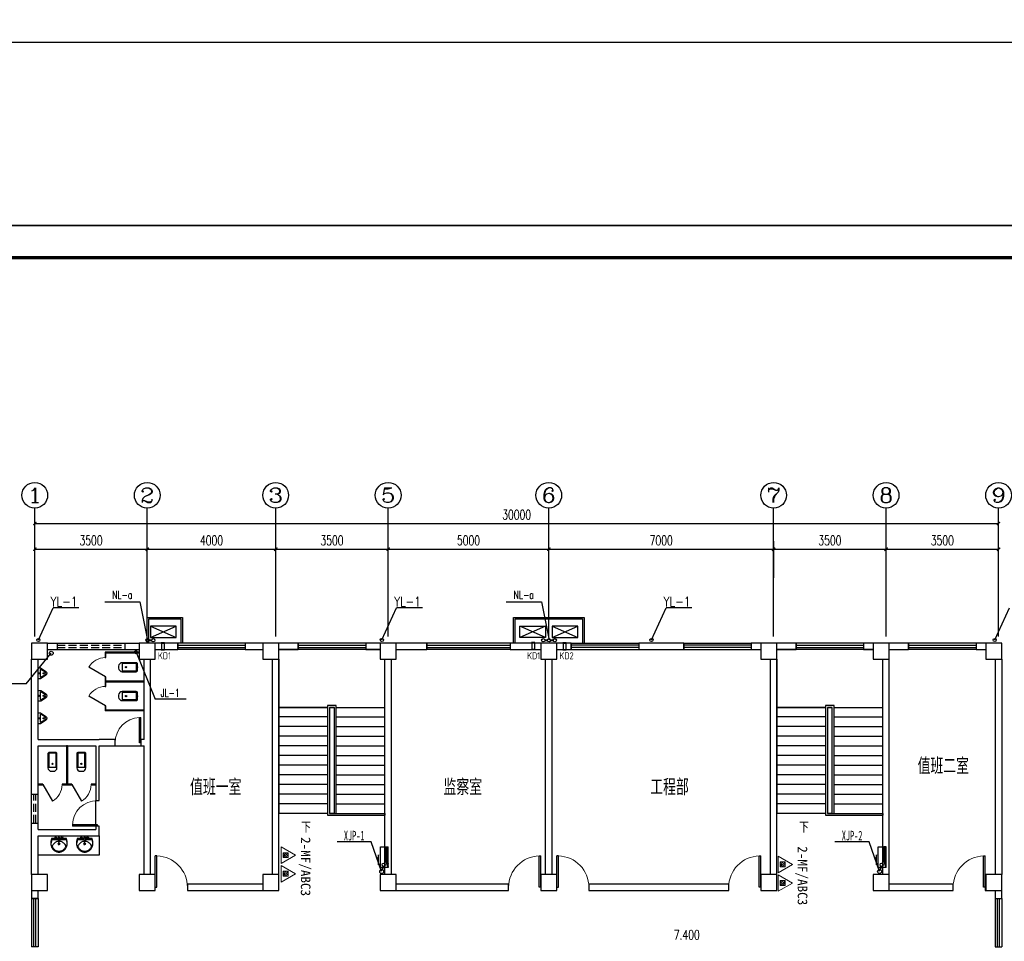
# Model space of a CAD drawing. Extents: x 687841 to 771941, y 252015 to 732780.
# Tile 27 of 98: x 711328 to 741979, y 419353 to 448037. Entities that reach past the tile are written whole.
import ezdxf
from ezdxf.enums import TextEntityAlignment as Align

# ---------------------------------------------------------------- set-up
doc = ezdxf.new("R2010")
doc.units = 0
doc.header["$LTSCALE"] = 1000
doc.header["$MEASUREMENT"] = 0
doc.linetypes.add('DASH', pattern=[0.35, 0.25, -0.1])
doc.layers.get('0').update_dxf_attribs({"linetype": 'CONTINUOUS'})
doc.layers.get('Defpoints').update_dxf_attribs({"linetype": 'CONTINUOUS'})
for name, color, linetype in [('1裙房给排水', 52, 'CONTINUOUS'), ('AXIS', 3, 'CONTINUOUS'), ('AXIS_TEXT', 7, 'CONTINUOUS'), ('BZ', 40, 'CONTINUOUS'), ('COLUMN', 9, 'CONTINUOUS'), ('DIM_SYMB', 3, 'CONTINUOUS'), ('DIM_雨水', 3, 'CONTINUOUS'), ('LATRINE', 6, 'CONTINUOUS'), ('LVTRY', 6, 'CONTINUOUS'), ('Mb-text', 7, 'CONTINUOUS'), ('PIPE-污废水管', 40, 'CONTINUOUS'), ('PUB_TEXT', 7, 'CONTINUOUS'), ('PUB_TITLE', 4, 'CONTINUOUS'), ('STAIR', 3, 'CONTINUOUS'), ('WALL', 2, 'CONTINUOUS'), ('WINDOW', 4, 'CONTINUOUS'), ('WS', 6, 'CONTINUOUS'), ('可见线', 3, 'CONTINUOUS'), ('建筑轮廓', 2, 'CONTINUOUS'), ('水管', 6, 'CONTINUOUS'), ('消防管道及消火栓', 1, 'CONTINUOUS'), ('空调管', 8, 'CONTINUOUS'), ('给水排水', 7, 'CONTINUOUS')]:
    doc.layers.add(name, color=color, linetype=linetype)
doc.layers.add('EQUIP_消防', color=150, linetype='CONTINUOUS', lineweight=13)
doc.styles.add('_HZTXT', font='txt.shx', dxfattribs={"width": 0.8, "bigfont": 'HZTXT.shx'})
doc.styles.add('_TCH_AXIS', font='COMPLEX', dxfattribs={"bigfont": 'GBCBIG'})
doc.styles.add('_TCH_DIM', font='SIMPLEX', dxfattribs={"bigfont": 'GBCBIG'})
doc.styles.add('_TCH_DIM_T3', font='SIMPLEX', dxfattribs={"width": 0.705882, "bigfont": 'GBCBIG'})
doc.styles.add('_TWT_PIPEDN', font='SIMPLEX', dxfattribs={"width": 0.8, "height": 3.5, "bigfont": 'HZTXT'})
doc.styles.add('COMPLEX', font='COMPLEX')
doc.styles.add('H_HZTXT', font='syszb.shx', dxfattribs={"width": 0.85, "bigfont": 'hztxt.shx'})
doc.styles.add('ROMANS', font='romans', dxfattribs={"width": 0.7})
doc.styles.add('YYS-ST', font='txt', dxfattribs={"width": 0.6})
doc.styles.add('宋体', font='txt', dxfattribs={"width": 0.8})
doc.dimstyles.new('_TCH_ARCH&&100', dxfattribs={"dimtxt": 297.5, "dimasz": 100, "dimexe": 250, "dimexo": 300, "dimgap": 126.25, "dimtad": 1, "dimdec": 0, "dimzin": 0, "dimdsep": 46, "dimtxsty": '_TCH_DIM_T3', "dimblk": 'ARCHTICK', "dimcen": 0.09, "dimclrt": 7, "dimazin": 2, "dimtfac": 1, "dimtdec": 0, "dimtix": 1, "dimtmove": 2, "dimatfit": 3, "dimldrblk": 'ARCHTICK', "dimfxl": 1, "dimtolj": 1, "dimtzin": 0, "dimarcsym": 0})

# ---------------------------------------------------------------- blocks, each defined once
blk = doc.blocks.new('ADFGSFG')
at = {"layer": '空调管'}
for p, q in [((1422, -102), (622, 248)), ((1422, 248), (622, -102))]:
    blk.add_line(p, q, dxfattribs=at)
blk.add_lwpolyline([(622, 248), (1422, 248), (1422, -102), (622, -102), (622, 248)], dxfattribs=at)
blk = doc.blocks.new('D')
at = {"layer": '空调管'}
for p, q in [((1550605, -70989), (1550615, -71004)), ((1550705, -70989), (1550605, -70989)), ((1550615, -71204), (1550615, -71004)), ((1550695, -71004), (1550615, -71004)), ((1550705, -70989), (1550695, -71004)), ((1550695, -71204), (1550695, -71004)), ((1550605, -71219), (1550615, -71204)), ((1550705, -71219), (1550605, -71219)), ((1550695, -71204), (1550615, -71204)), ((1550705, -71219), (1550695, -71204))]:
    blk.add_line(p, q, dxfattribs=at)
blk = doc.blocks.new('ERGWSFG')
at = {"layer": '建筑轮廓', "rotation": 179.9999999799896}
for p in [(1565641, -60998), (1578141, -60998)]:
    blk.add_blockref('D', p, dxfattribs=at)
at = {"layer": '建筑轮廓', "xscale": -1}
for p, rotation in [((-1524143, -60998), 180), ((-1539127, -78198), 180), ((-1530173, -78198), 180), ((-1516309, -78198), 180), ((-1510173, -78198), 180), ((105103, -1558150), 270)]:
    blk.add_blockref('D', p, dxfattribs=dict(at, rotation=rotation))
at = {"layer": 'Mb-text', "style": 'H_HZTXT', "width": 0.85}
for s, rotation, p in [('KD1', 0, (14830, 9703)), ('KD1', 360, (26323, 9703)), ('KD2', 0, (27330, 9703)), ('KD2', 360, (11433, -6881)), ('KD2', 360, (20160, -6913)), ('KD1', 360, (34284, -6864)), ('KD1', 360, (40160, -6913)), ('KD2', 360, (33425, -7575))]:
    blk.add_text(s, height=216, rotation=rotation, dxfattribs=at).set_placement(p)
blk = doc.blocks.new('_ArchTick')
at = {"color": 0, "linetype": 'ByBlock', "const_width": 0.4}
blk.add_lwpolyline([(-0.5, -0.5), (0.5, 0.5)], dxfattribs=at)
blk = doc.blocks.new('*D161')
at = {"layer": 'AXIS', "color": 0, "lineweight": -2}
for p, q in [((711799, 430665), (711799, 431806)), ((715299, 430665), (715299, 431806)), ((711799, 431556), (715299, 431556))]:
    blk.add_line(p, q, dxfattribs=at)
at = {"layer": 'Defpoints', "color": 0}
for p in [(715299, 431556), (711799, 430365), (715299, 430365)]:
    blk.add_point(p, dxfattribs=at)
at = {"layer": 'AXIS', "color": 0, "lineweight": -2, "xscale": 100, "yscale": 100, "zscale": 100, "rotation": 180}
blk.add_blockref('_ArchTick', (711799, 431556), dxfattribs=at)
at = {"layer": 'AXIS', "color": 0, "lineweight": -2, "xscale": 100, "yscale": 100, "zscale": 100}
blk.add_blockref('_ArchTick', (715299, 431556), dxfattribs=at)
at = {"layer": 'AXIS', "color": 7, "insert": (713549, 431831), "char_height": 297.5, "attachment_point": 5, "style": '_TCH_DIM_T3'}
blk.add_mtext('\\A1;3500', dxfattribs=at)
blk = doc.blocks.new('*D162')
at = {"layer": 'AXIS', "color": 0, "lineweight": -2}
for p, q in [((715299, 430665), (715299, 431806)), ((719299, 430665), (719299, 431806)), ((715299, 431556), (719299, 431556))]:
    blk.add_line(p, q, dxfattribs=at)
at = {"layer": 'Defpoints', "color": 0}
for p in [(719299, 431556), (715299, 430365), (719299, 430365)]:
    blk.add_point(p, dxfattribs=at)
at = {"layer": 'AXIS', "color": 0, "lineweight": -2, "xscale": 100, "yscale": 100, "zscale": 100, "rotation": 180}
blk.add_blockref('_ArchTick', (715299, 431556), dxfattribs=at)
at = {"layer": 'AXIS', "color": 0, "lineweight": -2, "xscale": 100, "yscale": 100, "zscale": 100}
blk.add_blockref('_ArchTick', (719299, 431556), dxfattribs=at)
at = {"layer": 'AXIS', "color": 7, "insert": (717299, 431831), "char_height": 297.5, "attachment_point": 5, "style": '_TCH_DIM_T3'}
blk.add_mtext('\\A1;4000', dxfattribs=at)
blk = doc.blocks.new('*D163')
at = {"layer": 'AXIS', "color": 0, "lineweight": -2}
for p, q in [((719299, 430665), (719299, 431806)), ((722799, 430665), (722799, 431806)), ((719299, 431556), (722799, 431556))]:
    blk.add_line(p, q, dxfattribs=at)
at = {"layer": 'Defpoints', "color": 0}
for p in [(722799, 431556), (719299, 430365), (722799, 430365)]:
    blk.add_point(p, dxfattribs=at)
at = {"layer": 'AXIS', "color": 0, "lineweight": -2, "xscale": 100, "yscale": 100, "zscale": 100, "rotation": 180}
blk.add_blockref('_ArchTick', (719299, 431556), dxfattribs=at)
at = {"layer": 'AXIS', "color": 0, "lineweight": -2, "xscale": 100, "yscale": 100, "zscale": 100}
blk.add_blockref('_ArchTick', (722799, 431556), dxfattribs=at)
at = {"layer": 'AXIS', "color": 7, "insert": (721049, 431831), "char_height": 297.5, "attachment_point": 5, "style": '_TCH_DIM_T3'}
blk.add_mtext('\\A1;3500', dxfattribs=at)
blk = doc.blocks.new('*D164')
at = {"layer": 'AXIS', "color": 0, "lineweight": -2}
for p, q in [((722799, 430665), (722799, 431806)), ((727799, 430665), (727799, 431806)), ((722799, 431556), (727799, 431556))]:
    blk.add_line(p, q, dxfattribs=at)
at = {"layer": 'Defpoints', "color": 0}
for p in [(727799, 431556), (722799, 430365), (727799, 430365)]:
    blk.add_point(p, dxfattribs=at)
at = {"layer": 'AXIS', "color": 0, "lineweight": -2, "xscale": 100, "yscale": 100, "zscale": 100, "rotation": 180}
blk.add_blockref('_ArchTick', (722799, 431556), dxfattribs=at)
at = {"layer": 'AXIS', "color": 0, "lineweight": -2, "xscale": 100, "yscale": 100, "zscale": 100}
blk.add_blockref('_ArchTick', (727799, 431556), dxfattribs=at)
at = {"layer": 'AXIS', "color": 7, "insert": (725299, 431831), "char_height": 297.5, "attachment_point": 5, "style": '_TCH_DIM_T3'}
blk.add_mtext('\\A1;5000', dxfattribs=at)
blk = doc.blocks.new('*D165')
at = {"layer": 'AXIS', "color": 0, "lineweight": -2}
for p, q in [((727799, 430665), (727799, 431806)), ((734799, 430665), (734799, 431806)), ((727799, 431556), (734799, 431556))]:
    blk.add_line(p, q, dxfattribs=at)
at = {"layer": 'Defpoints', "color": 0}
for p in [(734799, 431556), (727799, 430365), (734799, 430365)]:
    blk.add_point(p, dxfattribs=at)
at = {"layer": 'AXIS', "color": 0, "lineweight": -2, "xscale": 100, "yscale": 100, "zscale": 100, "rotation": 180}
blk.add_blockref('_ArchTick', (727799, 431556), dxfattribs=at)
at = {"layer": 'AXIS', "color": 0, "lineweight": -2, "xscale": 100, "yscale": 100, "zscale": 100}
blk.add_blockref('_ArchTick', (734799, 431556), dxfattribs=at)
at = {"layer": 'AXIS', "color": 7, "insert": (731299, 431831), "char_height": 297.5, "attachment_point": 5, "style": '_TCH_DIM_T3'}
blk.add_mtext('\\A1;7000', dxfattribs=at)
blk = doc.blocks.new('*D166')
at = {"layer": 'AXIS', "color": 0, "lineweight": -2}
for p, q in [((734799, 430665), (734799, 431806)), ((738299, 430665), (738299, 431806)), ((734799, 431556), (738299, 431556))]:
    blk.add_line(p, q, dxfattribs=at)
at = {"layer": 'Defpoints', "color": 0}
for p in [(738299, 431556), (734799, 430365), (738299, 430365)]:
    blk.add_point(p, dxfattribs=at)
at = {"layer": 'AXIS', "color": 0, "lineweight": -2, "xscale": 100, "yscale": 100, "zscale": 100, "rotation": 180}
blk.add_blockref('_ArchTick', (734799, 431556), dxfattribs=at)
at = {"layer": 'AXIS', "color": 0, "lineweight": -2, "xscale": 100, "yscale": 100, "zscale": 100}
blk.add_blockref('_ArchTick', (738299, 431556), dxfattribs=at)
at = {"layer": 'AXIS', "color": 7, "insert": (736549, 431831), "char_height": 297.5, "attachment_point": 5, "style": '_TCH_DIM_T3'}
blk.add_mtext('\\A1;3500', dxfattribs=at)
blk = doc.blocks.new('*D167')
at = {"layer": 'AXIS', "color": 0, "lineweight": -2}
for p, q in [((738299, 430665), (738299, 431806)), ((741799, 430665), (741799, 431806)), ((738299, 431556), (741799, 431556))]:
    blk.add_line(p, q, dxfattribs=at)
at = {"layer": 'Defpoints', "color": 0}
for p in [(741799, 431556), (738299, 430365), (741799, 430365)]:
    blk.add_point(p, dxfattribs=at)
at = {"layer": 'AXIS', "color": 0, "lineweight": -2, "xscale": 100, "yscale": 100, "zscale": 100, "rotation": 180}
blk.add_blockref('_ArchTick', (738299, 431556), dxfattribs=at)
at = {"layer": 'AXIS', "color": 0, "lineweight": -2, "xscale": 100, "yscale": 100, "zscale": 100}
blk.add_blockref('_ArchTick', (741799, 431556), dxfattribs=at)
at = {"layer": 'AXIS', "color": 7, "insert": (740049, 431831), "char_height": 297.5, "attachment_point": 5, "style": '_TCH_DIM_T3'}
blk.add_mtext('\\A1;3500', dxfattribs=at)
blk = doc.blocks.new('*D168')
at = {"layer": 'AXIS', "color": 0, "lineweight": -2}
for p, q in [((711799, 430665), (711799, 432606)), ((741799, 430665), (741799, 432606)), ((711799, 432356), (741799, 432356))]:
    blk.add_line(p, q, dxfattribs=at)
at = {"layer": 'Defpoints', "color": 0}
for p in [(741799, 432356), (711799, 430365), (741799, 430365)]:
    blk.add_point(p, dxfattribs=at)
at = {"layer": 'AXIS', "color": 0, "lineweight": -2, "xscale": 100, "yscale": 100, "zscale": 100, "rotation": 180}
blk.add_blockref('_ArchTick', (711799, 432356), dxfattribs=at)
at = {"layer": 'AXIS', "color": 0, "lineweight": -2, "xscale": 100, "yscale": 100, "zscale": 100}
blk.add_blockref('_ArchTick', (741799, 432356), dxfattribs=at)
at = {"layer": 'AXIS', "color": 7, "insert": (726799, 432631), "char_height": 297.5, "attachment_point": 5, "style": '_TCH_DIM_T3'}
blk.add_mtext('\\A1;30000', dxfattribs=at)
blk = doc.blocks.new('_FZHK')
blk.add_lwpolyline([(-0.5, -0.5), (0.5, -0.5), (0.5, 0.5), (-0.5, 0.5)], close=True)
blk = doc.blocks.new('$TCHSYS$WIN2D')
for p, q in [((-0.5, 0.5), (0.5, 0.5)), ((-0.5, 0.5), (-0.5, -0.5)), ((0.5, 0.5), (0.5, -0.5)), ((0.5, 0.167), (-0.5, 0.167)), ((0.5, -0.167), (-0.5, -0.167)), ((-0.5, -0.5), (0.5, -0.5))]:
    blk.add_line(p, q)
blk = doc.blocks.new('$DorLib2D$00000001')
for p, q in [((0.45, 0.975), (0.5, 0.975)), ((0.45, 0), (0.45, 0.975)), ((0.5, 0), (0.5, 0.975)), ((0.5, 0), (0.45, 0))]:
    blk.add_line(p, q)
at = {"lineweight": 13}
blk.add_arc((0.475, 0), 0.975, 91.4693, 180, dxfattribs=at)
blk = doc.blocks.new('_AXISO')
blk.add_circle((0, 0), 0.5)
at = {"layer": 'AXIS_TEXT', "style": 'COMPLEX', "width": 1.041667}
blk.add_attdef('A', text='', height=0.56, dxfattribs=at).set_placement((-0.25, -0.28), (0.25, -0.28), align=Align.FIT)
blk = doc.blocks.new('$lvtry$00000200')
at = {"color": 0}
for p, q in [((-110, -40, 0), (-110, -470, 0)), ((100, -30, 0), (-100, -30, 0)), ((110, -470, 0), (110, -40, 0))]:
    blk.add_line(p, q, dxfattribs=at)
at = {"color": 0, "elevation": 0}
blk.add_lwpolyline([(100, 0), (-100, 0, 0.414214), (-140, -40), (-140, -480, 0.414214), (-30, -590), (30, -590, 0.414214), (140, -480), (140, -40, 0.414214)], format="xyb", close=True, dxfattribs=at)
blk.add_lwpolyline([(140, -470), (-140, -470)], dxfattribs=at)
at = {"color": 0}
blk.add_circle((0, -359, 0), 20, dxfattribs=at)
for centre, start, end in [((-100, -40, 0), 90, 180), ((100, -40, 0), 0, 90)]:
    blk.add_arc(centre, 10, start, end, dxfattribs=at)
for p in [(0, 0), (0, -359, 0)]:
    blk.add_point(p, dxfattribs=at)
blk = doc.blocks.new('$TCHSYS$APDOOR2D')
blk.add_line((0.5, 0), (0, 0.866))
at = {"lineweight": 13}
blk.add_arc((0.5, 0), 1, 120, 180, dxfattribs=at)
blk = doc.blocks.new('$lvtry$00000219')
at = {"color": 0}
for p, q in [((-124, -91, 0), (-43, -216, 0)), ((-116, -76, 0), (116, -76, 0)), ((43, -216, 0), (124, -91, 0))]:
    blk.add_line(p, q, dxfattribs=at)
at = {"color": 0, "elevation": 0}
blk.add_lwpolyline([(69, -231, -0.57735), (-69, -231), (-162, -88, -0.145378), (-170, -61), (-170, 0), (170, 0), (170, -61, -0.145378), (162, -88)], format="xyb", close=True, dxfattribs=at)
at = {"color": 0}
for centre, radius in [((0, -177, 0), 20), ((0, -38, 0), 17.7)]:
    blk.add_circle(centre, radius, dxfattribs=at)
for centre, radius, start, end in [((-116, -86, 0), 10, 90, 213.0863), ((0, -191, 0), 50, 210, 330), ((116, -86, 0), 10, 326.9137, 90)]:
    blk.add_arc(centre, radius, start, end, dxfattribs=at)
for p in [(0, -38, 0), (0, -177, 0)]:
    blk.add_point(p, dxfattribs=at)
blk = doc.blocks.new('$lvtry$00000192')
for p, q in [((-108, -66, 0), (-109, 3, 0)), ((111, -66, 0), (110, 4, 0)), ((-256, -140, 0), (-264, -185, 0)), ((-264, -185, 0), (-264, -190, 0)), ((-256, -140, 0), (-246, -114, 0)), ((-236, -86, 0), (-246, -114, 0)), ((-234, -86, 0), (-26, -86, 0)), ((-143, -32, 0), (-74, -31, 0)), ((-42, -220, 0), (44, -219, 0)), ((-29, -62, 0), (-28, -68, 0)), ((-28, -68, 0), (-17, -160, 0)), ((-23, -21, 0), (-17, -160, 0)), ((-22, -40, 0), (1, -40, 0)), ((-17, -151, 0), (-1, -151, 0)), ((-17, -160, 0), (-1, -160, 0)), ((16, -151, 0), (-1, -151, 0)), ((15, -161, 0), (-1, -160, 0)), ((1, -263, 0), (0, -177, 0)), ((23, -40, 0), (1, -40, 0)), ((25, -22, 0), (15, -161, 0)), ((30, -62, 0), (15, -161, 0)), ((26, -86, 0), (244, -86, 0)), ((76, -31, 0), (145, -31, 0)), ((244, -86, 0), (272, -164, 0)), ((244, -86, 0), (264, -140, 0))]:
    blk.add_line(p, q)
at = {"elevation": 0}
blk.add_lwpolyline([(-29, -62), (-249, -62), (-276, -148, 0.044851), (-281, -206, 0.06689), (-276, -244, 0.023023), (-257, -305, 0.044853), (-243, -334, 0.043799), (-214, -374, 0.044001), (-179, -408, 0.042834), (-139, -435, 0.043018), (-94, -456, 0.042273), (-46, -468, 0.042347), (3, -472, 0.04234), (52, -468, 0.042268), (100, -456, 0.043003), (145, -436, 0.042821), (186, -409, 0.043985), (221, -375, 0.043782), (250, -335, 0.044843), (274, -286, 0.059205), (284, -246, 0.030672), (287, -189, 0.04375), (284, -150), (284, -150), (284, -148), (256, -62), (30, -62), (30, -59), (25, -22), (1, -21), (-23, -21), (-29, -58)], format="xyb", close=True, dxfattribs=at)
for centre, radius in [((-108, -32, 0), 23.8), ((-108, -32, 0), 14.2), ((1, -220, 0), 28.5), ((1, -220, 0), 19), ((110, -31, 0), 23.8), ((110, -31, 0), 14.2)]:
    blk.add_circle(centre, radius)
for centre, radius, start, end in [((-208, -295, 0), 22, 149.5466, 185.8883), ((-197, -294, 0), 33.4, 185.8883, 200.4186), ((7, -422, 0), 271, 137.4608, 149.5466), ((186, -586, 0), 514, 131.4907, 137.4608), ((-23, -350, 0), 199, 122.0285, 131.4907), ((-5, -378, 0), 232, 111.757, 122.0285), ((8, -413, 0), 269, 102.1867, 111.757), ((-38, -199, 0), 51, 92.3066, 102.1867), ((-31, -377, 0), 229, 87.3151, 92.3066), ((0, -10, 0), 6.83, 79.8328, 278.7823), ((2, -10, 0), 6.83, 259.8328, 98.7823), ((42, -362, 0), 216, 92.3066, 95.9177), ((35, -183, 0), 37.4, 84.4115, 92.3066), ((19, -341, 0), 196, 72.8891, 84.4115), ((-5, -420, 0), 279, 63.1741, 72.8891), ((42, -328, 0), 175, 53.2408, 63.1741), ((-199, -650, 0), 577, 47.667, 53.2408), ((6, -425, 0), 273, 33.1938, 47.667), ((211, -291, 0), 27.9, 352.9103, 33.1938), ((189, -288, 0), 49.9, 339.2553, 352.9103), ((-121, -266, 0), 114, 200.4186, 208.9861), ((-48, -226, 0), 198, 208.9861, 220.7228), ((9, -177, 0), 272, 220.7228, 230.792), ((2, -185, 0), 262, 230.792, 240.6116), ((2, -186, 0), 261, 240.6116, 250.459), ((4, -179, 0), 268, 250.459, 260.1468), ((4, -180, 0), 267, 260.1468, 269.8461), ((4, -180, 0), 267, 269.8461, 279.544), ((4, -179, 0), 268, 279.544, 289.2308), ((6, -186, 0), 261, 289.2308, 299.0751), ((5, -185, 0), 262, 299.0751, 308.8916), ((6, -186, 0), 261, 308.8916, 318.9572), ((31, -208, 0), 228, 318.9572, 329.6928), ((131, -266, 0), 112, 329.6928, 339.2553)]:
    blk.add_arc(centre, radius, start, end)
for p in [(1, -40, 0), (1, -220, 0)]:
    blk.add_point(p)
blk = doc.blocks.new('A$C474C2838')
at = {"layer": '1裙房给排水'}
for p, q in [((0, 0), (0, 316)), ((0, 316), (31, 185)), ((31, 185), (0, 185))]:
    blk.add_line(p, q, dxfattribs=at)
blk = doc.blocks.new('A$C6F7A4671')
at = {"layer": '1裙房给排水'}
h = blk.add_hatch(dxfattribs=at)
h.set_pattern_fill('ANSI31', color=256, style=0)
h.set_pattern_definition([(45, (-468663.2591, 249618.2834), (-1.122532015, 1.122532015), [])])
h.paths.add_polyline_path([(650, 0), (650, 85), (229, 85), (0, 0)])
for p, q in [((0, 243), (650, 243)), ((0, 0), (0, 243))]:
    blk.add_line(p, q, dxfattribs=at)
at = {"layer": 'BZ'}
for p, q in [((0, 0), (229, 85)), ((229, 85), (650, 85)), ((650, 243), (650, 0)), ((0, 0), (650, 0))]:
    blk.add_line(p, q, dxfattribs=at)
at = {"layer": '1裙房给排水', "xscale": -1, "rotation": 270}
blk.add_blockref('A$C474C2838', (85, 302, 103171), dxfattribs=at)
blk = doc.blocks.new('wrtgtg')
at = {"layer": 'PUB_TITLE'}
blk.add_line((-75296, 53559), (8804, 53559), dxfattribs=at)
blk.add_lwpolyline([(-75296, -5841), (8804, -5841), (8804, 53559), (-75296, 53559)], close=True, dxfattribs=at)
at = {"layer": 'PUB_TITLE', "const_width": 100}
blk.add_lwpolyline([(-72796, -4841), (7804, -4841), (7804, 52559), (-72796, 52559)], close=True, dxfattribs=at)

msp = doc.modelspace()

# ---------------------------------------------------------------- hatches: boundary and pattern name
at = {"layer": 'EQUIP_消防'}
h = msp.add_hatch(dxfattribs=at)
h.set_pattern_fill('ANSI31', color=256, scale=349.056, angle=-90, style=0)
h.set_pattern_definition([(45, (732230.785, 424286.696), (30.85248, -30.85248), [])])
h.paths.add_polyline_path([(719683.2, 422111.3), (719683.2, 421957.1), (719529, 421957.1), (719529, 422111.3)])
h = msp.add_hatch(dxfattribs=at)
h.set_pattern_fill('ANSI31', color=256, scale=349.056, angle=-90, style=0)
h.set_pattern_definition([(45, (747699.616, 424001.076), (30.85248, -30.85248), [])])
h.paths.add_polyline_path([(735152, 421825.7), (735152, 421671.5), (734997.8, 421671.5), (734997.8, 421825.7)])
h = msp.add_hatch(dxfattribs=at)
h.set_pattern_fill('ANSI31', color=256, scale=349.056, angle=-90, style=0)
h.set_pattern_definition([(45, (732230.785, 423706.81), (30.85248, -30.85248), [])])
h.paths.add_polyline_path([(719683.2, 421531.4), (719683.2, 421377.2), (719529, 421377.2), (719529, 421531.4)])
h = msp.add_hatch(dxfattribs=at)
h.set_pattern_fill('ANSI31', color=256, scale=349.056, angle=-90, style=0)
h.set_pattern_definition([(45, (747699.616, 423421.19), (30.85248, -30.85248), [])])
h.paths.add_polyline_path([(735152, 421245.8), (735152, 421091.6), (734997.8, 421091.6), (734997.8, 421245.8)])

# ---------------------------------------------------------------- linework, layer by layer
at = {"layer": '1裙房给排水'}
for centre in [(722659.7, 421736.2), (738159.7, 421736.2)]:
    msp.add_circle(centre, 50, dxfattribs=at)
at = {"layer": 'AXIS'}
for p, q in [((711798.6, 428835.8), (711798.6, 432835.8)), ((715298.6, 428835.8), (715298.6, 432835.8)), ((719298.6, 428835.8), (719298.6, 432835.8)), ((722798.6, 428835.8), (722798.6, 432835.8)), ((727798.6, 428835.8), (727798.6, 432835.8)), ((734798.6, 428835.8), (734798.6, 432835.8)), ((738298.6, 428835.8), (738298.6, 432835.8)), ((741798.6, 428835.8), (741798.6, 432835.8))]:
    msp.add_line(p, q, dxfattribs=at)
at = {"layer": 'BZ'}
for p, q in [((711524.5, 427366.3), (712310.3, 428319.3)), ((714949.4, 428353.3), (715545.9, 426890.1)), ((711524.5, 427366.3), (710588.2, 427366.3)), ((716510.4, 426890.1), (715545.9, 426890.1))]:
    msp.add_line(p, q, dxfattribs=at)
for centre, radius in [((712310.3, 428319.3), 60), ((714949.4, 428353.3), 48)]:
    msp.add_circle(centre, radius, dxfattribs=at)
at = {"layer": 'DIM_SYMB'}
for points in [[(720186.1, 423184.7, 0, 0, 0), (720186.1, 427534.7, 0, 0, 0), (721911.1, 427534.7, 0, 0, 0), (721911.1, 423784.7, 80, 0, 0), (721911.1, 423484.7, 0, 0, 0)], [(735686.1, 423184.7, 0, 0, 0), (735686.1, 427534.7, 0, 0, 0), (737411.1, 427534.7, 0, 0, 0), (737411.1, 423784.7, 80, 0, 0), (737411.1, 423484.7, 0, 0, 0)]]:
    msp.add_lwpolyline(points, format="xyseb", dxfattribs=at)
at = {"layer": 'DIM_雨水', "color": 6}
for p, q in [((711910.1, 428731.8), (712368.8, 429730.3)), ((713168.8, 429730.3), (712368.8, 429730.3)), ((713168.8, 429730.3), (712368.8, 429730.3)), ((722603.4, 428731.8), (723062.2, 429730.3)), ((723862.2, 429730.3), (723062.2, 429730.3)), ((723862.2, 429730.3), (723062.2, 429730.3)), ((730993.4, 428731.8), (731452.1, 429730.3)), ((732252.1, 429730.3), (731452.1, 429730.3)), ((732252.1, 429730.3), (731452.1, 429730.3)), ((741679.3, 428731.8), (742138.1, 429730.3))]:
    msp.add_line(p, q, dxfattribs=at)
at = {"layer": 'EQUIP_消防'}
for points in [[(719917.2, 422031.6), (719472.4, 421774.7), (719472.4, 422288.4)], [(719683.2, 421957.1), (719683.2, 422111.3), (719529, 422111.3), (719529, 421957.1)], [(735386, 421746), (734941.2, 421489.1), (734941.2, 422002.8)], [(735152, 421671.5), (735152, 421825.7), (734997.8, 421825.7), (734997.8, 421671.5)], [(719917.2, 421451.7), (719472.4, 421194.9), (719472.4, 421708.5)], [(719683.2, 421377.2), (719683.2, 421531.4), (719529, 421531.4), (719529, 421377.2)], [(735386, 421166.1), (734941.2, 420909.2), (734941.2, 421422.9)], [(735152, 421091.6), (735152, 421245.8), (734997.8, 421245.8), (734997.8, 421091.6)]]:
    msp.add_lwpolyline(points, close=True, dxfattribs=at)
at = {"layer": 'LATRINE'}
for p, q in [((715048.6, 428347.2), (713986.1, 428347.2)), ((713986.1, 428347.2), (713986.1, 428184.7)), ((715048.6, 428322.2), (714011.1, 428322.2)), ((714011.1, 428184.7), (714011.1, 428322.2)), ((713986.1, 428184.7), (714011.1, 428184.7)), ((714011.1, 427584.7), (713986.1, 427584.7)), ((713986.1, 427584.7), (713986.1, 427434.7)), ((714011.1, 427447.2), (714011.1, 427584.7)), ((713986.1, 427434.7), (713986.1, 427284.7)), ((713986.1, 427284.7), (714011.1, 427284.7)), ((715198.6, 427447.2), (714011.1, 427447.2)), ((715198.6, 427422.2), (714011.1, 427422.2)), ((714011.1, 427284.7), (714011.1, 427422.2)), ((715198.6, 427422.2), (715198.6, 427447.2)), ((714011.1, 426684.7), (713986.1, 426684.7)), ((713986.1, 426684.7), (713986.1, 426522.2)), ((714011.1, 426547.2), (714011.1, 426684.7)), ((715198.6, 426522.2), (713986.1, 426522.2)), ((715198.6, 426547.2), (714011.1, 426547.2)), ((715198.6, 426522.2), (715198.6, 426547.2)), ((712786.1, 425434.7), (712786.1, 424247.2)), ((712811.1, 425434.7), (712786.1, 425434.7)), ((712811.1, 425434.7), (712811.1, 424247.2)), ((712048.6, 424247.2), (711898.6, 424247.2)), ((711898.6, 424247.2), (711898.6, 424222.2)), ((711898.6, 424222.2), (712048.6, 424222.2)), ((712048.6, 424222.2), (712048.6, 424247.2)), ((712786.1, 424247.2), (712648.6, 424247.2)), ((712648.6, 424247.2), (712648.6, 424222.2)), ((712648.6, 424222.2), (712798.6, 424222.2)), ((712798.6, 424222.2), (712948.6, 424222.2)), ((712948.6, 424247.2), (712811.1, 424247.2)), ((712948.6, 424222.2), (712948.6, 424247.2)), ((713698.6, 424247.2), (713548.6, 424247.2)), ((713548.6, 424247.2), (713548.6, 424222.2)), ((713548.6, 424222.2), (713698.6, 424222.2)), ((713698.6, 424222.2), (713698.6, 424247.2))]:
    msp.add_line(p, q, dxfattribs=at)
at = {"layer": 'LVTRY'}
msp.add_lwpolyline([(711898.6, 422634.7), (713798.6, 422634.7), (713798.6, 422034.7), (711898.6, 422034.7)], close=True, dxfattribs=at)
at = {"layer": 'STAIR'}
for p, q in [((722548.6, 428434.7), (719398.6, 428434.7)), ((737898.6, 428434.7), (734898.6, 428434.7)), ((719398.6, 428134.7), (719398.6, 426634.7)), ((722698.6, 426634.7), (722698.6, 428134.7)), ((734898.6, 428134.7), (734898.6, 426634.7)), ((738198.6, 426634.7), (738198.6, 428134.7)), ((721183.6, 426694.7), (720913.6, 426694.7)), ((720913.6, 426694.7), (720913.6, 423274.7)), ((721183.6, 423334.7), (721183.6, 426694.7)), ((736683.6, 426694.7), (736413.6, 426694.7)), ((736413.6, 426694.7), (736413.6, 423274.7)), ((736683.6, 423334.7), (736683.6, 426694.7)), ((719398.6, 426634.7), (719398.6, 423334.7)), ((720913.6, 426634.7), (719398.6, 426634.7)), ((719398.6, 426634.7), (720913.6, 426634.7)), ((720973.6, 426634.7), (720973.6, 423334.7)), ((721123.6, 426634.7), (720973.6, 426634.7)), ((720973.6, 426634.7), (720973.6, 423334.7)), ((720973.6, 426634.7), (721123.6, 426634.7)), ((721123.6, 423334.7), (721123.6, 426634.7)), ((721123.6, 423334.7), (721123.6, 426634.7)), ((721183.6, 426634.7), (722698.6, 426634.7)), ((721183.6, 426634.7), (722698.6, 426634.7)), ((722698.6, 423334.7), (722698.6, 426634.7)), ((734898.6, 426634.7), (734898.6, 423334.7)), ((736413.6, 426634.7), (734898.6, 426634.7)), ((734898.6, 426634.7), (736413.6, 426634.7)), ((736473.6, 426634.7), (736473.6, 423334.7)), ((736623.6, 426634.7), (736473.6, 426634.7)), ((736473.6, 426634.7), (736473.6, 423334.7)), ((736473.6, 426634.7), (736623.6, 426634.7)), ((736623.6, 423334.7), (736623.6, 426634.7)), ((736623.6, 423334.7), (736623.6, 426634.7)), ((736683.6, 426634.7), (738198.6, 426634.7)), ((736683.6, 426634.7), (738198.6, 426634.7)), ((738198.6, 423334.7), (738198.6, 426634.7)), ((720913.6, 426334.7), (719398.6, 426334.7)), ((721183.6, 426334.7), (722698.6, 426334.7)), ((736413.6, 426334.7), (734898.6, 426334.7)), ((736683.6, 426334.7), (738198.6, 426334.7)), ((720913.6, 426034.7), (719398.6, 426034.7)), ((721183.6, 426034.7), (722698.6, 426034.7)), ((736413.6, 426034.7), (734898.6, 426034.7)), ((736683.6, 426034.7), (738198.6, 426034.7)), ((720913.6, 425734.7), (719398.6, 425734.7)), ((720913.6, 425434.7), (719398.6, 425434.7)), ((721183.6, 425734.7), (722698.6, 425734.7)), ((721183.6, 425434.7), (722698.6, 425434.7)), ((736413.6, 425734.7), (734898.6, 425734.7)), ((736413.6, 425434.7), (734898.6, 425434.7)), ((736683.6, 425734.7), (738198.6, 425734.7)), ((736683.6, 425434.7), (738198.6, 425434.7)), ((720913.6, 425134.7), (719398.6, 425134.7)), ((721183.6, 425134.7), (722698.6, 425134.7)), ((736413.6, 425134.7), (734898.6, 425134.7)), ((736683.6, 425134.7), (738198.6, 425134.7)), ((720913.6, 424834.7), (719398.6, 424834.7)), ((721183.6, 424834.7), (722698.6, 424834.7)), ((736413.6, 424834.7), (734898.6, 424834.7)), ((736683.6, 424834.7), (738198.6, 424834.7)), ((720913.6, 424534.7), (719398.6, 424534.7)), ((721183.6, 424534.7), (722698.6, 424534.7)), ((736413.6, 424534.7), (734898.6, 424534.7)), ((736683.6, 424534.7), (738198.6, 424534.7)), ((720913.6, 424234.7), (719398.6, 424234.7)), ((721183.6, 424234.7), (722698.6, 424234.7)), ((736413.6, 424234.7), (734898.6, 424234.7)), ((736683.6, 424234.7), (738198.6, 424234.7)), ((720913.6, 423934.7), (719398.6, 423934.7)), ((721183.6, 423934.7), (722698.6, 423934.7)), ((736413.6, 423934.7), (734898.6, 423934.7)), ((736683.6, 423934.7), (738198.6, 423934.7)), ((720913.6, 423634.7), (719398.6, 423634.7)), ((721183.6, 423634.7), (722698.6, 423634.7)), ((736413.6, 423634.7), (734898.6, 423634.7)), ((736683.6, 423634.7), (738198.6, 423634.7)), ((720913.6, 423334.7), (719398.6, 423334.7)), ((720973.6, 423334.7), (722698.6, 423334.7)), ((721123.6, 423334.7), (720973.6, 423334.7)), ((721123.6, 423334.7), (721183.6, 423334.7)), ((721123.6, 423334.7), (721183.6, 423334.7)), ((721183.6, 423334.7), (722698.6, 423334.7)), ((722698.6, 423334.7), (722698.6, 423274.7)), ((736413.6, 423334.7), (734898.6, 423334.7)), ((736473.6, 423334.7), (738198.6, 423334.7)), ((736623.6, 423334.7), (736473.6, 423334.7)), ((736623.6, 423334.7), (736683.6, 423334.7)), ((736623.6, 423334.7), (736683.6, 423334.7)), ((736683.6, 423334.7), (738198.6, 423334.7)), ((738198.6, 423334.7), (738198.6, 423274.7)), ((720913.6, 423274.7), (722698.6, 423274.7)), ((736413.6, 423274.7), (738198.6, 423274.7))]:
    msp.add_line(p, q, dxfattribs=at)
at = {"layer": 'WALL'}
for p, q in [((712198.6, 428634.7), (715048.6, 428634.7)), ((716248.6, 428634.7), (715548.6, 428634.7)), ((716248.6, 428434.7), (716248.6, 428634.7)), ((718898.6, 428634.7), (718348.6, 428634.7)), ((718348.6, 428634.7), (718348.6, 428434.7)), ((719998.6, 428634.7), (719398.6, 428634.7)), ((719998.6, 428434.7), (719998.6, 428634.7)), ((722548.6, 428634.7), (722098.6, 428634.7)), ((722098.6, 428634.7), (722098.6, 428434.7)), ((723998.6, 428634.7), (723048.6, 428634.7)), ((723998.6, 428434.7), (723998.6, 428634.7)), ((727548.6, 428634.7), (726598.6, 428634.7)), ((726598.6, 428634.7), (726598.6, 428434.7)), ((728498.6, 428634.7), (728048.6, 428634.7)), ((728498.6, 428434.7), (728498.6, 428634.7)), ((731998.6, 428634.7), (730598.6, 428634.7)), ((730598.6, 428634.7), (730598.6, 428434.7)), ((731998.6, 428434.7), (731998.6, 428634.7)), ((734398.6, 428634.7), (734098.6, 428634.7)), ((734098.6, 428634.7), (734098.6, 428434.7)), ((735498.6, 428634.7), (734898.6, 428634.7)), ((735498.6, 428434.7), (735498.6, 428634.7)), ((737898.6, 428634.7), (737598.6, 428634.7)), ((737598.6, 428634.7), (737598.6, 428434.7)), ((738998.6, 428634.7), (738398.6, 428634.7)), ((738998.6, 428434.7), (738998.6, 428634.7)), ((741398.6, 428634.7), (741098.6, 428634.7)), ((741098.6, 428634.7), (741098.6, 428434.7)), ((712198.6, 428434.7), (715048.6, 428434.7)), ((715548.6, 428434.7), (716248.6, 428434.7)), ((718348.6, 428434.7), (718898.6, 428434.7)), ((719398.6, 428434.7), (719998.6, 428434.7)), ((722098.6, 428434.7), (722548.6, 428434.7)), ((723048.6, 428434.7), (723998.6, 428434.7)), ((726598.6, 428434.7), (727548.6, 428434.7)), ((728048.6, 428434.7), (728498.6, 428434.7)), ((730598.6, 428434.7), (731998.6, 428434.7)), ((734098.6, 428434.7), (734398.6, 428434.7)), ((734898.6, 428434.7), (735498.6, 428434.7)), ((737598.6, 428434.7), (737898.6, 428434.7)), ((738398.6, 428434.7), (738998.6, 428434.7)), ((741098.6, 428434.7), (741398.6, 428434.7)), ((711698.6, 425534.7), (711698.6, 428134.7)), ((711898.6, 425634.7), (711898.6, 428134.7)), ((715198.6, 425634.7), (715198.6, 428134.7)), ((715398.6, 425534.7), (715398.6, 428134.7)), ((719198.6, 421434.7), (719198.6, 428134.7)), ((719398.6, 421434.7), (719398.6, 428134.7)), ((722698.6, 421434.7), (722698.6, 428134.7)), ((722898.6, 421434.7), (722898.6, 428134.7)), ((727698.6, 421434.7), (727698.6, 428134.7)), ((727898.6, 421434.7), (727898.6, 428134.7)), ((734698.6, 421434.7), (734698.6, 428134.7)), ((734898.6, 421434.7), (734898.6, 428134.7)), ((738198.6, 421434.7), (738198.6, 428134.7)), ((738398.6, 421434.7), (738398.6, 428134.7)), ((741698.6, 428134.7), (741698.6, 421434.7)), ((741898.6, 428134.7), (741898.6, 421434.7)), ((711698.6, 422734.7), (711698.6, 425534.7)), ((711898.6, 425634.7), (713798.6, 425634.7)), ((711898.6, 425434.7), (713698.6, 425434.7)), ((711898.6, 422834.7), (711898.6, 425434.7)), ((713698.6, 425434.7), (713698.6, 423734.7)), ((714298.6, 425634.7), (713798.6, 425634.7)), ((713798.6, 425434.7), (714298.6, 425434.7)), ((713798.6, 423734.7), (713798.6, 425434.7)), ((714298.6, 425434.7), (714298.6, 425634.7)), ((715198.6, 425634.7), (715098.6, 425634.7)), ((715098.6, 425634.7), (715098.6, 425434.7)), ((715098.6, 425434.7), (715198.6, 425434.7)), ((715198.6, 421434.7), (715198.6, 425434.7)), ((715398.6, 421434.7), (715398.6, 425534.7)), ((713698.6, 423734.7), (713798.6, 423734.7)), ((711698.6, 421434.7), (711698.6, 422734.7)), ((711898.6, 422834.7), (713698.6, 422834.7)), ((713798.6, 422934.7), (713698.6, 422934.7)), ((713698.6, 422934.7), (713698.6, 422834.7)), ((713798.6, 422634.7), (713798.6, 422934.7)), ((711898.6, 421434.7), (711898.6, 422634.7)), ((711898.6, 422634.7), (713798.6, 422634.7)), ((711698.6, 420934.7), (711698.6, 420684.7)), ((711898.6, 420684.7), (711898.6, 420934.7)), ((718898.6, 421134.7), (716548.6, 421134.7)), ((716548.6, 421134.7), (716548.6, 420934.7)), ((716548.6, 420934.7), (718898.6, 420934.7)), ((726548.6, 421134.7), (723048.6, 421134.7)), ((723048.6, 420934.7), (726548.6, 420934.7)), ((726548.6, 420934.7), (726548.6, 421134.7)), ((733398.6, 421134.7), (729048.6, 421134.7)), ((729048.6, 421134.7), (729048.6, 420934.7)), ((729048.6, 420934.7), (733398.6, 420934.7)), ((733398.6, 420934.7), (733398.6, 421134.7)), ((740386, 421134.7), (738398.6, 421134.7)), ((738398.6, 420934.7), (740386, 420934.7)), ((740386, 420934.7), (740386, 421134.7)), ((741398.6, 421134.7), (741386, 421134.7)), ((741386, 421134.7), (741386, 420934.7)), ((741386, 420934.7), (741398.6, 420934.7)), ((741698.6, 420934.7), (741698.6, 420684.7)), ((741898.6, 420684.7), (741898.6, 420934.7)), ((711698.6, 420684.7), (711898.6, 420684.7)), ((741698.6, 420684.7), (741898.6, 420684.7))]:
    msp.add_line(p, q, dxfattribs=at)
at = {"layer": 'WINDOW', "linetype": 'DASH'}
for p, q in [((712498.6, 428634.7, 900), (712498.6, 428434.7, 900)), ((712498.6, 428568.1, 900), (714598.6, 428568.1, 900)), ((712498.6, 428501.4, 900), (714598.6, 428501.4, 900)), ((714598.6, 428634.7, 900), (714598.6, 428434.7, 900)), ((711698.6, 423934.7, 900), (711898.6, 423934.7, 900)), ((711765.2, 423034.7, 900), (711765.2, 423934.7, 900)), ((711831.9, 423034.7, 900), (711831.9, 423934.7, 900)), ((711698.6, 423034.7, 900), (711898.6, 423034.7, 900))]:
    msp.add_line(p, q, dxfattribs=at)
at = {"layer": 'WINDOW'}
for p, q in [((714298.6, 425434.7), (715098.6, 425434.7)), ((713698.6, 422934.7), (713698.6, 423734.7))]:
    msp.add_line(p, q, dxfattribs=at)
at = {"layer": 'WS'}
for p, q in [((713976.4, 429921), (715071.9, 429921)), ((715071.9, 429921), (715306, 428723)), ((726476.4, 429921), (727571.9, 429921)), ((727571.9, 429921), (727806, 428723))]:
    msp.add_line(p, q, dxfattribs=at)
at = {"layer": 'WS', "const_width": 60}
for points in [[(715356, 428723), (715437.2, 428723)], [(727756, 428723), (727674.8, 428723)], [(727856, 428723), (727937.2, 428723)]]:
    msp.add_lwpolyline(points, dxfattribs=at)
at = {"layer": 'WS'}
for centre in [(715306, 428723), (715487.2, 428723), (727624.8, 428723), (727806, 428723), (727987.2, 428723)]:
    msp.add_circle(centre, 50, dxfattribs=at)
at = {"layer": '可见线'}
for points in [[(715298.6, 428634.7), (715298.6, 429434.7), (715698.6, 429434.7), (716198.6, 429434.7), (716398.6, 429434.7), (716398.6, 428634.7)], [(726698.6, 428634.7), (726698.6, 429434.7), (728198.6, 429434.7), (728698.6, 429434.7), (728898.6, 429434.7), (728898.6, 428634.7)], [(715348.6, 428634.7), (715348.6, 429384.7), (715698.6, 429384.7), (716198.6, 429384.7), (716348.6, 429384.7), (716348.6, 428634.7)], [(726748.6, 428634.7), (726748.6, 429384.7), (728198.6, 429384.7), (728698.6, 429384.7), (728848.6, 429384.7), (728848.6, 428634.7)]]:
    msp.add_lwpolyline(points, dxfattribs=at)
at = {"layer": '水管', "linetype": 'ByBlock', "lineweight": -3}
for centre in [(711910.1, 428731.8), (722603.4, 428731.8), (730993.4, 428731.8), (741679.3, 428731.8)]:
    msp.add_circle(centre, 50, dxfattribs=at)
at = {"layer": '消防管道及消火栓', "color": 0}
for p, q in [((722269.6, 422444.7), (721205.8, 422444.7)), ((737769.6, 422444.7), (736705.8, 422444.7))]:
    msp.add_line(p, q, dxfattribs=at)
at = {"layer": '消防管道及消火栓', "linetype": 'Continuous', "ltscale": 0.5, "const_width": 60}
for points in [[(722645.4, 421688.2), (722613, 421579.7)], [(738145.4, 421688.2), (738113, 421579.7)]]:
    msp.add_lwpolyline(points, dxfattribs=at)
at = {"layer": '消防管道及消火栓', "color": 0}
for centre in [(722595.8, 421522.2), (738095.8, 421522.2)]:
    msp.add_circle(centre, 60, dxfattribs=at)
at = {"layer": '给水排水'}
for p, q in [((722595.8, 421522.2), (722269.6, 422444.7)), ((738095.8, 421522.2), (737769.6, 422444.7))]:
    msp.add_line(p, q, dxfattribs=at)

# ---------------------------------------------------------------- block references
for p in [(763136.5, 453182), (763136.5, 388073.4)]:
    msp.add_blockref('wrtgtg', p)
at = {"layer": 'AXIS'}
ref = msp.add_blockref('_AXISO', (711798.6, 433235.8), dxfattribs=dict(at, xscale=800, yscale=800, zscale=800))
ref.add_attrib('A', '1', dxfattribs={"layer": 'AXIS_TEXT', "height": 452.5, "style": '_TCH_AXIS', "width": 2.333333}).set_placement((711572.3, 433009.5), (712024.9, 433009.5), align=Align.FIT)
ref = msp.add_blockref('_AXISO', (715298.6, 433235.8), dxfattribs=dict(at, xscale=800, yscale=800, zscale=800))
ref.add_attrib('A', '2', dxfattribs={"layer": 'AXIS_TEXT', "height": 452.5, "style": '_TCH_AXIS', "width": 1.5}).set_placement((715072.3, 433009.5), (715524.9, 433009.5), align=Align.FIT)
ref = msp.add_blockref('_AXISO', (719298.6, 433235.8), dxfattribs=dict(at, xscale=800, yscale=800, zscale=800))
ref.add_attrib('A', '3', dxfattribs={"layer": 'AXIS_TEXT', "height": 452.5, "style": '_TCH_AXIS', "width": 1.5}).set_placement((719072.3, 433009.5), (719524.9, 433009.5), align=Align.FIT)
ref = msp.add_blockref('_AXISO', (722798.6, 433235.8), dxfattribs=dict(at, xscale=800, yscale=800, zscale=800))
ref.add_attrib('A', '5', dxfattribs={"layer": 'AXIS_TEXT', "height": 452.5, "style": '_TCH_AXIS', "width": 1.5}).set_placement((722572.3, 433009.5), (723024.9, 433009.5), align=Align.FIT)
ref = msp.add_blockref('_AXISO', (727798.6, 433235.8), dxfattribs=dict(at, xscale=800, yscale=800, zscale=800))
ref.add_attrib('A', '6', dxfattribs={"layer": 'AXIS_TEXT', "height": 452.5, "style": '_TCH_AXIS', "width": 1.5}).set_placement((727572.3, 433009.5), (728024.9, 433009.5), align=Align.FIT)
ref = msp.add_blockref('_AXISO', (734798.6, 433235.8), dxfattribs=dict(at, xscale=800, yscale=800, zscale=800))
ref.add_attrib('A', '7', dxfattribs={"layer": 'AXIS_TEXT', "height": 452.5, "style": '_TCH_AXIS', "width": 1.5}).set_placement((734572.3, 433009.5), (735024.9, 433009.5), align=Align.FIT)
ref = msp.add_blockref('_AXISO', (738298.6, 433235.8), dxfattribs=dict(at, xscale=800, yscale=800, zscale=800))
ref.add_attrib('A', '8', dxfattribs={"layer": 'AXIS_TEXT', "height": 452.5, "style": '_TCH_AXIS', "width": 1.5}).set_placement((738072.3, 433009.5), (738524.9, 433009.5), align=Align.FIT)
ref = msp.add_blockref('_AXISO', (741798.6, 433235.8), dxfattribs=dict(at, xscale=800, yscale=800, zscale=800))
ref.add_attrib('A', '9', dxfattribs={"layer": 'AXIS_TEXT', "height": 452.5, "style": '_TCH_AXIS', "width": 1.5}).set_placement((741572.3, 433009.5), (742024.9, 433009.5), align=Align.FIT)
at = {"layer": 'BZ', "rotation": 90}
for p in [(722798.6, 421645.8), (738298.6, 421645.8)]:
    msp.add_blockref('A$C6F7A4671', p, dxfattribs=at)
at = {"layer": 'COLUMN', "xscale": 500, "yscale": 500, "zscale": 500}
for p in [(711948.6, 428384.7), (715298.6, 428384.7), (719148.6, 428384.7), (722798.6, 428384.7), (727798.6, 428384.7), (734648.6, 428384.7), (738148.6, 428384.7), (741648.6, 428384.7), (711948.6, 421184.7), (715298.6, 421184.7), (719148.6, 421184.7), (722798.6, 421184.7), (727798.6, 421184.7), (734648.6, 421184.7), (738148.6, 421184.7), (741648.6, 421184.7)]:
    msp.add_blockref('_FZHK', p, dxfattribs=at)
at = {"layer": 'LATRINE', "xscale": 600, "zscale": 25}
for p, yscale, rotation in [((713998.6, 427884.7), -600, 270), ((713998.6, 426984.7), -600, 270), ((712348.6, 424234.7), 600, 180), ((713248.6, 424234.7), 600, 180)]:
    msp.add_blockref('$TCHSYS$APDOOR2D', p, dxfattribs=dict(at, yscale=yscale, rotation=rotation))
at = {"layer": 'LVTRY'}
for name, p, rotation in [('$lvtry$00000200', (714998.6, 427884.7), 270), ('$lvtry$00000219', (711898.6, 427693.7), 90), ('$lvtry$00000219', (711898.6, 426993.7), 90), ('$lvtry$00000200', (714998.6, 426984.7), 270), ('$lvtry$00000219', (711898.6, 426293.7), 90)]:
    msp.add_blockref(name, p, dxfattribs=dict(at, rotation=rotation))
for p in [(712348.6, 425234.7), (713248.6, 425234.7)]:
    msp.add_blockref('$lvtry$00000200', p, dxfattribs=at)
at = {"layer": 'LVTRY', "xscale": 0.9107142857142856, "yscale": 1.023255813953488}
for p in [(712548.6, 422614.7), (713348.6, 422614.7)]:
    msp.add_blockref('$lvtry$00000192', p, dxfattribs=at)
at = {"layer": 'WALL', "xscale": -1}
for p in [(716822.5, 428914.3), (729322.5, 428914.3)]:
    msp.add_blockref('ADFGSFG', p, dxfattribs=at)
at = {"layer": 'WALL'}
for name, p in [('ADFGSFG', (726274.7, 428914.3)), ('ERGWSFG', (700799.5, 418429.5))]:
    msp.add_blockref(name, p, dxfattribs=at)
at = {"layer": 'WINDOW'}
for name, p, xscale, yscale, zscale in [('$TCHSYS$WIN2D', (717298.6, 428534.7), -2100, 200, -2100), ('$TCHSYS$WIN2D', (721048.6, 428534.7), -2100, 200, -2100), ('$TCHSYS$WIN2D', (725298.6, 428534.7), -2600, 200, -2600), ('$TCHSYS$WIN2D', (729548.6, 428534.7), 2100, 200, 2100), ('$TCHSYS$WIN2D', (733048.6, 428534.7), 2100, 200, 2100), ('$TCHSYS$WIN2D', (736548.6, 428534.7), -2100, 200, -2100), ('$TCHSYS$WIN2D', (740048.6, 428534.7), -2100, 200, -2100), ('$DorLib2D$00000001', (714698.6, 425534.7), 800, 800, 800), ('$DorLib2D$00000001', (716048.6, 421034.7), -1000, 1000, -1000), ('$DorLib2D$00000001', (727048.6, 421034.7), 1000, 1000, 1000), ('$DorLib2D$00000001', (728548.6, 421034.7), -1000, 1000, -1000), ('$DorLib2D$00000001', (733898.6, 421034.7), 1000, 1000, 1000), ('$DorLib2D$00000001', (740886, 421034.7), 1000, 1000, 1000)]:
    msp.add_blockref(name, p, dxfattribs=dict(at, xscale=xscale, yscale=yscale, zscale=zscale))
for name, p, xscale, yscale, zscale, rotation in [('$DorLib2D$00000001', (713748.6, 423334.7), -800, 800, -800, 90), ('$TCHSYS$WIN2D', (711798.6, 419934.7), -1500, -200, -1500, 90), ('$TCHSYS$WIN2D', (741798.6, 419934.7), 1500, -200, 1500, 270)]:
    msp.add_blockref(name, p, dxfattribs=dict(at, xscale=xscale, yscale=yscale, zscale=zscale, rotation=rotation))

# ---------------------------------------------------------------- texts
at = {"layer": 'BZ', "style": 'ROMANS', "width": 0.7}
msp.add_text('JL-1', height=250, dxfattribs=at).set_placement((715718.2, 426958.5, -1800))
at = {"layer": 'DIM_雨水', "color": 6, "style": '_TWT_PIPEDN', "width": 0.8}
for p in [(712289.8, 429775.6), (722983.2, 429775.6), (731373.1, 429775.6)]:
    msp.add_text('YL-1', height=300, dxfattribs=at).set_placement(p)
at = {"layer": 'EQUIP_消防', "style": '宋体'}
for p in [(720080.5, 422597.4), (735549.4, 422311.8)]:
    msp.add_text('2-MF/ABC3', height=300, rotation=270, dxfattribs=at).set_placement(p)
at = {"layer": 'PIPE-污废水管', "ltscale": 0.1, "style": 'YYS-ST', "width": 0.6}
for s, p in [('XJP-1', (721419.6, 422492.9, -1800)), ('XJP-2', (736919.6, 422492.9, -1800))]:
    msp.add_text(s, height=300, dxfattribs=at).set_placement(p)
at = {"layer": 'PUB_TEXT'}
for s, height, style, width, p in [('值班二室', 500, '_HZTXT', 0.8, (739279.6, 424557.9)), ('值班一室', 500, '_HZTXT', 0.8, (716630, 423900.3)), ('监察室', 500, '_HZTXT', 0.8, (724521.6, 423900.3)), ('工程部', 500, '_HZTXT', 0.8, (730956.8, 423900.3)), ('7.400', 297.5, '_TCH_DIM', 0.705882, (731689.8, 419405.9))]:
    msp.add_text(s, height=height, dxfattribs=dict(at, style=style, width=width)).set_placement(p)
at = {"layer": 'PUB_TEXT', "style": '_TCH_DIM'}
for p in [(720091.1, 422734.6), (735591.1, 422734.6)]:
    msp.add_text('下', height=337.6, dxfattribs=at).set_placement(p)
at = {"layer": 'WS', "style": 'ROMANS', "width": 0.7}
for p in [(714204.7, 430011.6, -1800), (726704.7, 430011.6, -1800)]:
    msp.add_text('NL-a', height=250, dxfattribs=at).set_placement(p)

# ---------------------------------------------------------------- dimensions: what is measured, and where the dimension line sits
at = {"layer": 'AXIS'}
for p1, p2, distance, picture, middle in [((711798.6, 430365.1), (741798.6, 430365.1), 1990.6, '*D168', (726798.6, 432630.8)), ((711798.6, 430365.1), (715298.6, 430365.1), 1190.6, '*D161', (713548.6, 431830.8)), ((715298.6, 430365.1), (719298.6, 430365.1), 1190.6, '*D162', (717298.6, 431830.8)), ((719298.6, 430365.1), (722798.6, 430365.1), 1190.6, '*D163', (721048.6, 431830.8)), ((722798.6, 430365.1), (727798.6, 430365.1), 1190.6, '*D164', (725298.6, 431830.8)), ((727798.6, 430365.1), (734798.6, 430365.1), 1190.6, '*D165', (731298.6, 431830.8)), ((734798.6, 430365.1), (738298.6, 430365.1), 1190.6, '*D166', (736548.6, 431830.8)), ((738298.6, 430365.1), (741798.6, 430365.1), 1190.6, '*D167', (740048.6, 431830.8))]:
    dim = msp.add_aligned_dim(p1=p1, p2=p2, distance=distance, dimstyle='_TCH_ARCH&&100', dxfattribs=at)
    dim.commit()
    dim.dimension.update_dxf_attribs({"geometry": picture, "text_midpoint": middle})

doc.saveas('drawing.dxf')
